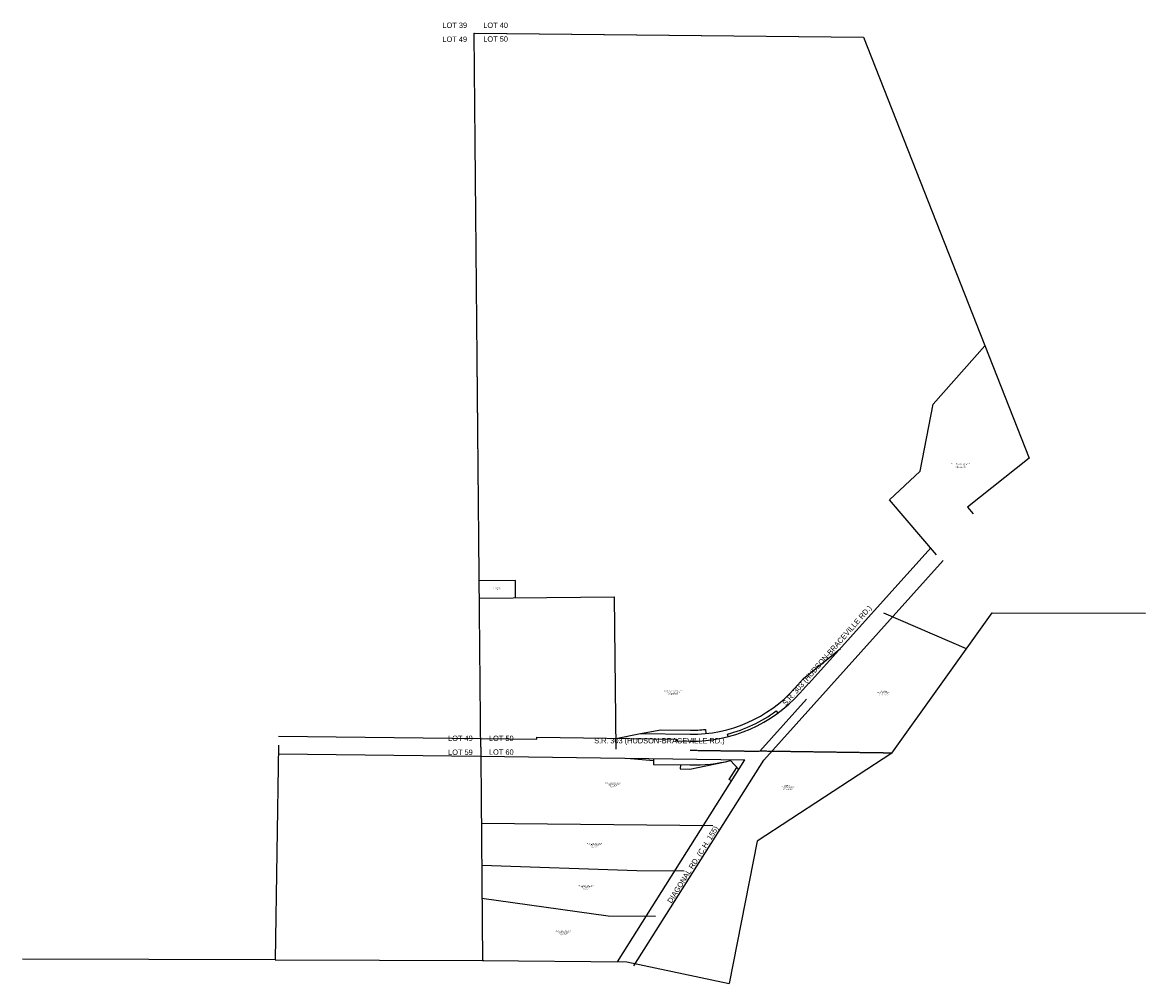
# Model space of a CAD drawing. Header units: feet. Extents: x 2294849 to 2299039, y 574117 to 577701.
import ezdxf

# ---------------------------------------------------------------- set-up
doc = ezdxf.new("R2010")
doc.units = ezdxf.units.FT
doc.header["$LTSCALE"] = 20
doc.header["$MEASUREMENT"] = 0
for name, pattern in [('esmtmppr', [0]), ('esmtshex', [0]), ('esmtshpr', [0]), ('esmtuex', [0]), ('OhDOT_USTN2', [0.11, 0.069, -0.041]), ('rowpr', [0])]:
    doc.linetypes.add(name, pattern=pattern)
for name, color, linetype in [('DV_X_Property_Line', 7, 'Continuous'), ('DV_X_Section_VMS_Line', 6, 'OhDOT_USTN2'), ('DV_X_Text', 7, 'Continuous'), ('RW_P_Esmt_SH', 203, 'esmtshpr'), ('RW_P_Esmt_TMP', 203, 'esmtmppr'), ('RW_P_Fee_RW', 203, 'rowpr'), ('RW_X_Esmt_SH', 6, 'esmtshex'), ('RW_X_Esmt_U', 6, 'esmtuex')]:
    doc.layers.add(name, color=color, linetype=linetype)
doc.styles.add('Slanted-Normal', font='font31.shx', dxfattribs={"height": 0.14})

msp = doc.modelspace()

# ---------------------------------------------------------------- linework, layer by layer
at = {"layer": 'DV_X_Property_Line'}
for p, q in [((2296534.3, 577661.1), (2297986.6, 577646.2)), ((2296537.2, 577661), (2297986.6, 577646.2)), ((2297986.6, 577646.2), (2298604.4, 576076.1)), ((2298246.9, 576277.4), (2298438.9, 576494.6)), ((2298197.5, 576027.9), (2298246.9, 576277.4)), ((2298604.4, 576076.1), (2298374.3, 575893.9)), ((2298084.1, 575921.1), (2298197.5, 576027.9)), ((2298258.9, 575716), (2298084.1, 575921.1)), ((2298374.3, 575893.9), (2298395.7, 575868.4)), ((2296688.2, 575620.5), (2296553.2, 575619.3)), ((2296688.7, 575555.5), (2296688.2, 575620.5)), ((2296553.8, 575554.4), (2297056.5, 575558.6)), ((2297056.5, 575558.6), (2297062.6, 574991)), ((2298371.1, 575365.4), (2298063, 575498.1, 1188.4)), ((2298092.8, 574976.2), (2298466.5, 575498.9)), ((2298466.5, 575498.9), (2299038.8, 575498.7)), ((2297774.2, 575176.9), (2297600.2, 574983.3)), ((2295804.5, 575006.4), (2295791.5, 574205.1)), ((2298092.8, 574976.2), (2297590.2, 574647.7)), ((2297424.5, 574705.2), (2296561.2, 574713.4)), ((2297590.2, 574647.7), (2297486.2, 574117)), ((2297140.8, 574537.4), (2296562.5, 574556.8)), ((2297317.3, 574535.6), (2297140.8, 574537.4)), ((2297034.1, 574368.3), (2296563.5, 574434)), ((2297210.4, 574366.4), (2297034.1, 574368.3)), ((2295791.5, 574205.1), (2294849.3, 574207.6)), ((2295791.5, 574205.1), (2296570.9, 574203.1)), ((2296565.5, 574203), (2297103.6, 574197.4)), ((2297104.1, 574198.2), (2297486.2, 574117))]:
    msp.add_line(p, q, dxfattribs=at)
at = {"layer": 'DV_X_Section_VMS_Line'}
for p, q in [((2296558.9, 574998.3), (2296534.3, 577661.1)), ((2296558.9, 574998.3), (2296565.4, 574203)), ((2297339.9, 574987), (2297600.2, 574983.3)), ((2298092.8, 574976.2), (2297600.2, 574983.3))]:
    msp.add_line(p, q, dxfattribs=at)
at = {"layer": 'RW_P_Esmt_SH', "linetype": 'Continuous'}
msp.add_line((2297203.9, 574956), (2297203.6, 574934), dxfattribs=at)
at = {"layer": 'RW_P_Esmt_SH', "flags": 128}
msp.add_lwpolyline([(2297203.6, 574934), (2297339.1, 574932, 0.060963), (2297490.8, 574948.4), (2297521.4, 574914.8)], format="xyb", dxfattribs=at)
at = {"layer": 'RW_P_Esmt_TMP'}
for p, q in [((2297104, 574957.4), (2297203.8, 574949)), ((2297338.9, 574917), (2297463.9, 574942.7)), ((2297303.6, 574932.5), (2297303.4, 574917.5)), ((2297303.4, 574917.5), (2297338.9, 574917)), ((2297486.2, 574877.8), (2297514.4, 574922.4)), ((2297494.7, 574872.5), (2297486.2, 574877.8))]:
    msp.add_line(p, q, dxfattribs=at)
at = {"layer": 'RW_P_Esmt_TMP', "flags": 128}
for points in [[(2297155.3, 575049.7), (2297230.5, 575063.6), (2297340.9, 575062)], [(2297397, 575064.4), (2297398.4, 575049.4)]]:
    msp.add_lwpolyline(points, dxfattribs=at)
at = {"layer": 'RW_P_Esmt_TMP'}
msp.add_lwpolyline([(2297340.9, 575062, 0.028169), (2297397, 575064.4)], format="xyb", dxfattribs=at)
at = {"layer": 'RW_P_Fee_RW'}
for p, q in [((2297763, 575254.2), (2297900.6, 575366.9)), ((2297729.6, 575217), (2297763, 575254.2)), ((2297155.3, 575049.7), (2297340.7, 575047))]:
    msp.add_line(p, q, dxfattribs=at)
at = {"layer": 'RW_P_Fee_RW', "flags": 128}
msp.add_lwpolyline([(2297340.7, 575047, 0.216547), (2297729.6, 575217, 0.216547)], format="xyb", dxfattribs=at)
msp.add_lwpolyline([(2297062.2, 575031), (2297155.3, 575049.7)], dxfattribs=at)
at = {"layer": 'RW_X_Esmt_SH'}
for p, q in [((2297783.1, 575236.1), (2298237.3, 575741.4)), ((2297614.6, 574950), (2298283.4, 575694)), ((2297748.9, 575199.6), (2297782.4, 575236.8)), ((2297782.4, 575236.8), (2297783.1, 575236.1)), ((2295804.9, 575039.4), (2296559.3, 575031.3)), ((2296559.3, 575031.3), (2296767.7, 575028.3)), ((2296767.7, 575028.3), (2296767.8, 575035.3)), ((2296767.8, 575035.3), (2297289.6, 575027.8)), ((2297289.6, 575027.8), (2297289.5, 575021.8)), ((2297289.5, 575021.8), (2297340.3, 575021)), ((2295804.2, 574973.4), (2296558.5, 574965.3)), ((2296558.5, 574965.3), (2297544.4, 574951.1)), ((2297068.6, 574198.3), (2297544.4, 574951.1)), ((2297129.8, 574182.8), (2297614.6, 574950))]:
    msp.add_line(p, q, dxfattribs=at)
msp.add_arc((2297348.1, 575559.9), 539, 269.1741, 318.0484, dxfattribs=at)
at = {"layer": 'RW_X_Esmt_U', "flags": 128}
msp.add_lwpolyline([(2297481.4, 575037.7), (2297479, 575047.4, 0.095966), (2297660.9, 575133.3), (2297666.8, 575125.3)], format="xyb", dxfattribs=at)

# ---------------------------------------------------------------- texts
at = {"layer": 'DV_X_Text', "char_height": 20, "attachment_point": 1, "style": 'Slanted-Normal'}
for s, insert, width, rotation in [('LOT 39', (2296415.9, 577700.5), 119.658, 359.9488), ('LOT 40', (2296568.3, 577700.4), 119.658, 359.9488), ('LOT 49', (2296415.9, 577648.4), 119.658, 359.9488), ('LOT 50', (2296568.3, 577649.1), 119.658, 359.9488), ('\\pxi-3,l4,t4;S.R.^I303 (HUDSON-BRACEVILLE RD.)', (2297669, 575149.2), 535.744, 48.6165), ('LOT 49', (2296437.1, 575041.6), 119.658, 359.9488), ('LOT 50', (2296589.5, 575041.4), 119.658, 359.9488), ('\\pxi-3,l4,t4;S.R.^I303 (HUDSON-BRACEVILLE RD.)', (2296962.1, 575032.7), 535.744, 359.9488), ('LOT 59', (2296437, 574989.5), 119.658, 359.9488), ('LOT 60', (2296589.5, 574990.1), 119.658, 359.9488), ('DIAGONAL RD. (C.H. 155)', (2297253.3, 574424.9), 535.744, 57.9074)]:
    msp.add_mtext(s, dxfattribs=dict(at, insert=insert, width=width, rotation=rotation))
at = {"layer": 'DV_X_Text', "char_height": 2.8, "attachment_point": 5, "style": 'Slanted-Normal'}
for s, insert, width in [('Mark Eric Sprouse and Barbara Sprouse\\PPPN: 35-049-00-00-008-002\\PFile No. 202110424\\P2555 State Route 303', (2298349.2, 576049.5), 170.659), ('DONNA LEAHY\\PP-05783', (2296621.1, 575589.7), 320.48), ('Mark Eric Sprouse and Barbara Sprouse\\PPPN: 35-049-00-00-008-000\\PFile No. 202110424\\P2535 State Route 303', (2297276.5, 575200.8), 170.659), ('Michael Myers\\PPPN: 35-049-00-00-016-000\\PFile No. 202005648\\P2536 St. Route 303', (2298062.7, 575200.2), 170.659), ('James A. Scalia and Andrea Scalia\\PPPN: 35-059-00-00-008-001\\PFile No. 201915904\\PDiagonal Road', (2297052.1, 574857.6), 170.659), ('Bayard Keller\\PPPN: 35-059-00-00-008-000\\PFile No. 200806778\\P9098 Diagonal Road', (2297704.2, 574847.7), 170.659), ('James A. Scalia and Andrea Scalia\\PPPN: 35-059-00-00-008-002\\PFile No. 201915904\\PDiagonal Road', (2296983.7, 574632.6), 170.659), ('James A. Scalia and Andrea Scalia\\PPPN: 35-059-00-00-008-003\\PFile No. 201915904\\PDiagonal Road', (2296950.5, 574476), 170.659), ('James A. Scalia and Andrea Scalia\\PPPN: 35-059-00-00-008-004\\PFile No. 201915904\\PDiagonal Road', (2296867, 574305.8), 170.659)]:
    msp.add_mtext(s, dxfattribs=dict(at, insert=insert, width=width))

doc.saveas('drawing.dxf')
